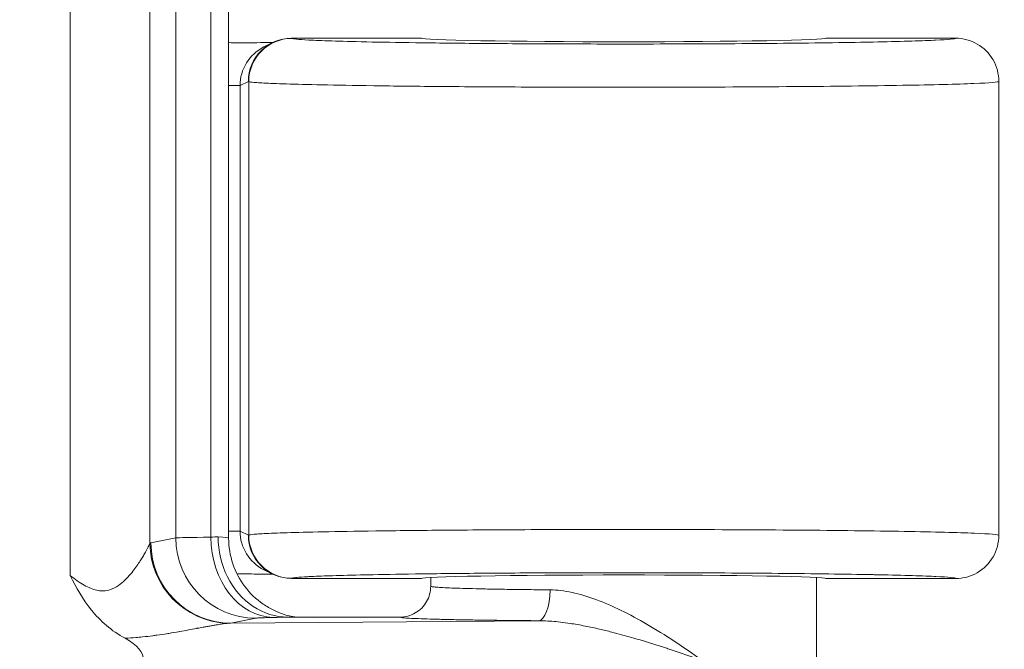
# Model space of a CAD drawing. Header units: inches. Extents: x -374 to 640, y -945 to 1059.
# Tile 150 of 222: x 145.171 to 145.968, y 46.744 to 47.254. Entities that reach past the tile are written whole.
import ezdxf

# ---------------------------------------------------------------- set-up
doc = ezdxf.new("R2010")
doc.units = ezdxf.units.IN
doc.header["$LTSCALE"] = 5
doc.header["$MEASUREMENT"] = 0
for name, color, linetype, lineweight in [('Dimension (ANSI)', 7, 'Continuous', 9), ('Visible (ANSI)', 7, 'Continuous', 18), ('Visible Narrow (ANSI)', 7, 'Continuous', 5)]:
    doc.layers.add(name, color=color, linetype=linetype, lineweight=lineweight)
doc.styles.add('Note Text (ANSI)', font='arial.ttf')
doc.dimstyles.new('.XX', dxfattribs={"dimscale": 5, "dimtxt": 0.095, "dimasz": 0.125, "dimexe": 0.1875, "dimexo": 0.0625, "dimgap": 0.0625, "dimtad": 0, "dimtih": 1, "dimtoh": 1, "dimrnd": 1e-08, "dimzin": 0, "dimdsep": 46, "dimtxsty": 'Note Text (ANSI)', "dimblk": 'Filled-1', "dimcen": 0.09, "dimdle": 0.45, "dimclrd": 256, "dimclre": 256, "dimclrt": 256, "dimadec": 0, "dimazin": 1, "dimtfac": 1.263158, "dimtofl": 0, "dimtmove": 0, "dimatfit": 3, "dimfxl": 1, "dimtolj": 1, "dimtzin": 4, "dimlwd": -1, "dimlwe": -1, "dimarcsym": 0})

# ---------------------------------------------------------------- blocks, each defined once
blk = doc.blocks.new('Filled-1')
at = {"color": 0}
for p, q in [((0, 0), (-1, 0.25)), ((-1, 0.25), (-1, -0.25)), ((-1, 0), (0, 0)), ((-1, -0.25), (0, 0))]:
    blk.add_line(p, q, dxfattribs=at)
at = {"color": 0, "flags": 128}
blk.add_lwpolyline([(-1, -0.25), (0, 0), (-1, 0.25), (-1, -0.25)], dxfattribs=at)
at = {"color": 0}
blk.add_solid([(-1, -0.25), (0, 0), (-1, 0.25), (-1, -0.25)], dxfattribs=at)
blk = doc.blocks.new('*D41')
at = {"layer": 'Defpoints', "color": 0, "transparency": 16777216}
for p in [(123.61238, 70.13498), (123.61238, 44.40517), (150.10738, 44.40517)]:
    blk.add_point(p, dxfattribs=at)
at = {"layer": 'Dimension (ANSI)', "transparency": 16777216}
for p, q in [((123.92488, 70.13498), (151.04488, 70.13498)), ((150.10738, 69.50998), (150.10738, 57.82526)), ((150.10738, 45.03017), (150.10738, 56.71489)), ((123.92488, 44.40517), (151.04488, 44.40517))]:
    blk.add_line(p, q, dxfattribs=at)
at = {"layer": 'Dimension (ANSI)', "transparency": 16777216, "xscale": 0.625, "yscale": 0.625, "zscale": 0.625}
for p, rotation in [((150.10738, 70.13498), 90), ((150.10738, 44.40517), 270)]:
    blk.add_blockref('Filled-1', p, dxfattribs=dict(at, rotation=rotation))
at = {"layer": 'Dimension (ANSI)', "transparency": 16777216, "insert": (149.30189, 57.51276), "char_height": 0.475, "attachment_point": 1, "style": 'Note Text (ANSI)'}
blk.add_mtext('\\A1;25.73', dxfattribs=at)

msp = doc.modelspace()

# ---------------------------------------------------------------- linework, layer by layer
at = {"layer": 'Visible (ANSI)'}
for p, q in [((145.34, 46.83396), (145.34, 47.70618)), ((145.49613, 47.23882), (145.39097, 47.23882)), ((145.92863, 47.23882), (145.82363, 47.23882)), ((145.37534, 47.23513), (145.36864, 47.23179)), ((145.51047, 47.19973), (145.51047, 47.19973)), ((145.96363, 47.20382), (145.96363, 46.83633)), ((145.37534, 46.80501), (145.36864, 46.80836)), ((145.28279, 46.80363), (145.28279, 46.80366)), ((145.28488, 46.79936), (145.28488, 46.79939)), ((145.49613, 46.80132), (145.39097, 46.80132)), ((145.50363, 46.80218), (145.50363, 46.79508)), ((145.81613, 46.80218), (145.81613, 46.2701)), ((145.92863, 46.80132), (145.82363, 46.80132)), ((145.38801, 46.77007), (145.47864, 46.77007)), ((145.30963, 46.76004), (145.30963, 46.76004)), ((145.28279, 46.75555), (145.28279, 46.75556))]:
    msp.add_line(p, q, dxfattribs=at)
for centre, major_axis, ratio, start_param, end_param in [((145.39097, 47.20382), (0, 0.03501), 0.999239, 0, 1.570796), ((145.65988, 47.23882), (0.16375, 0), 0.017455, 3.141593, 6.283185), ((145.38429, 47.20048), (0.03136, 0.01568), 0.998152, 1.570585, 1.570604), ((145.39097, 46.83633), (0, -0.03501), 0.999239, 4.712267, 6.283064), ((145.38429, 46.83967), (0.03135, -0.01571), 0.998146, 4.713254, 4.713306), ((145.65988, 46.80132), (-0.16375, 0), 0.017455, 3.141593, 6.283185), ((145.34477, 46.77009), (-0.03446, 0.00688), 0.996044, 0.093407, 0.093438), ((145.20091, 46.73507), (0.07023, 0), 0.412637, 5.620928, 6.945316)]:
    msp.add_ellipse(centre, major_axis=major_axis, ratio=ratio, start_param=start_param, end_param=end_param, dxfattribs=at)
for points, knots in [([(145.92863, 47.23882), (145.93474, 47.23882), (145.94084, 47.23719), (145.94613, 47.23413), (145.95142, 47.23108), (145.95589, 47.22661), (145.95894, 47.22132), (145.96199, 47.21603), (145.96363, 47.20993), (145.96363, 47.20382)], [0, 0, 0, 0, 0.333333, 0.333333, 0.333333, 0.666667, 0.666667, 0.666667, 1, 1, 1, 1]), ([(145.34, 47.23537), (145.34016, 47.23535), (145.34032, 47.23533), (145.34258, 47.23507), (145.34467, 47.23501), (145.34673, 47.23511)], [-0.01767959, -0.01767959, -0.01767959, -0.01767959, -0.01644886, -0.01644886, -0.00018852, -0.00018852, -0.00018852, -0.00018852]), ([(145.34673, 47.23511), (145.34984, 47.23514), (145.35406, 47.23513), (145.35837, 47.23516), (145.35894, 47.23516), (145.35951, 47.23517), (145.36008, 47.23517), (145.36385, 47.23521), (145.36768, 47.23525), (145.37142, 47.23531), (145.37256, 47.23532), (145.3737, 47.23534), (145.37483, 47.23536), (145.37516, 47.23536), (145.37549, 47.23537), (145.37582, 47.23537)], [0, 0, 0, 0, 0.3333333, 0.3333333, 0.3333333, 0.3770751, 0.3770751, 0.3770751, 0.6666667, 0.6666667, 0.6666667, 0.7548251, 0.7548251, 0.7548251, 0.7807659, 0.7807659, 0.7807659, 0.7807659]), ([(145.33151, 46.83508), (145.33151, 46.82381), (145.33411, 46.81252), (145.33905, 46.80266), (145.34398, 46.7928), (145.35131, 46.78438), (145.35982, 46.77874), (145.36833, 46.7731), (145.37797, 46.77008), (145.38801, 46.77008)], [0, 0, 0, 0, 0.333333, 0.333333, 0.333333, 0.666667, 0.666667, 0.666667, 1, 1, 1, 1]), ([(145.34, 46.83396), (145.34, 46.82694), (145.34117, 46.81984), (145.34562, 46.80665), (145.34892, 46.8004), (145.35721, 46.78939), (145.36231, 46.78449), (145.3707, 46.77868), (145.3736, 46.77699), (145.37934, 46.77421), (145.38219, 46.77308), (145.38685, 46.77158), (145.38874, 46.77108), (145.39125, 46.77052), (145.39205, 46.77036), (145.39308, 46.77017), (145.39338, 46.77012), (145.39366, 46.77007)], [0, 0, 0, 0, 0.0535043, 0.0535043, 0.1061045, 0.1061045, 0.1586897, 0.1586897, 0.184338, 0.184338, 0.2080553, 0.2080553, 0.2242455, 0.2242455, 0.2327522, 0.2327522, 0.2366382, 0.2366382, 0.2366382, 0.2366382]), ([(145.92863, 46.80132), (145.93474, 46.80132), (145.94084, 46.80296), (145.94613, 46.80601), (145.95142, 46.80907), (145.95589, 46.81354), (145.95894, 46.81883), (145.96199, 46.82412), (145.96363, 46.83022), (145.96363, 46.83633)], [0, 0, 0, 0, 0.333333, 0.333333, 0.333333, 0.666667, 0.666667, 0.666667, 1, 1, 1, 1]), ([(145.2563, 46.75289), (145.245, 46.75886), (145.236, 46.767), (145.22892, 46.77579), (145.22183, 46.78458), (145.21667, 46.79401), (145.21158, 46.80367)], [0, 0, 0, 0, 0.5, 0.5, 0.5, 1, 1, 1, 1]), ([(145.37582, 46.80478), (145.37243, 46.80483), (145.36879, 46.80487), (145.35931, 46.80498), (145.35325, 46.80504), (145.34676, 46.80504)], [0.02078541, 0.02078541, 0.02078541, 0.02078541, 0.05038962, 0.05038962, 0.09402486, 0.09402486, 0.09402486, 0.09402486]), ([(145.47864, 46.77007), (145.483, 46.77007), (145.48736, 46.77124), (145.49114, 46.77343), (145.49492, 46.77561), (145.49813, 46.77883), (145.5003, 46.7826), (145.50247, 46.78637), (145.50364, 46.79069), (145.50363, 46.79508)], [0, 0, 0, 0, 0.3333333, 0.3333333, 0.3333333, 0.6666667, 0.6666667, 0.6666667, 1, 1, 1, 1])]:
    msp.add_open_spline(points, degree=3, knots=knots, dxfattribs=at)
at = {"layer": 'Visible Narrow (ANSI)'}
for p, q in [((145.21158, 47.73648), (145.21158, 46.80367)), ((145.27632, 47.71048), (145.27632, 46.82967)), ((145.29721, 47.70598), (145.29721, 46.83417)), ((145.32557, 47.70537), (145.32557, 46.83478)), ((145.39129, 47.23865), (145.39097, 47.23882)), ((145.34924, 47.20044), (145.34, 47.20044)), ((145.35599, 47.20382), (145.34924, 47.20044)), ((145.34924, 46.8397), (145.34924, 47.20044)), ((145.35632, 47.20365), (145.35599, 47.20382)), ((145.35632, 47.20365), (145.35632, 46.83649)), ((145.34924, 46.8397), (145.34, 46.8397)), ((145.34924, 46.8397), (145.35599, 46.83633)), ((145.27711, 46.83016), (145.29721, 46.83417)), ((145.35632, 46.83649), (145.35599, 46.83633)), ((145.39129, 46.8015), (145.39097, 46.80132)), ((145.34187, 46.76517), (145.36197, 46.76917)), ((145.34187, 46.76517), (145.59083, 46.76713)), ((145.2563, 46.75289), (145.2563, 46.75289))]:
    msp.add_line(p, q, dxfattribs=at)
for centre, start, end in [((132.61238, 552.0832), 269.3079848, 269.3079849), ((132.61238, 552.0832), 269.3364756, 269.3364757), ((132.61238, 552.0832), 270.0142531, 270.0142532), ((132.61238, -437.54305), 89.30796703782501, 89.30796710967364), ((132.61238, -437.54305), 89.98574681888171, 89.98574689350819), ((132.61238, -437.54305), 90.66352429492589, 90.66352437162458), ((132.61238, -437.54305), 90.69201509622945, 90.69201518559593)]:
    msp.add_arc(centre, 507.11098, start, end, dxfattribs=at)
for centre, major_axis, ratio, start_param, end_param in [((145.39129, 47.20365), (0.01565, 0.03131), 0.999239, 0.46383, 2.034018), ((145.38429, 47.20048), (0.03136, 0.01568), 0.998152, 1.570604, 2.678162), ((145.38429, 46.83967), (0.03135, -0.01571), 0.998146, 3.605723, 4.713254), ((145.34187, 46.83016), (0.01272, -0.06374), 0.996044, 4.516222, 6.085498), ((145.42673, 46.83407), (-0.13001, 0), 0.008726, 5.603967, 6.195925), ((145.36197, 46.83417), (0.01272, -0.06374), 0.996044, 4.516222, 6.085496), ((145.27503, 46.83617), (0.06495, 0.00003), 0.034624, 5.604131, 5.766719), ((145.37614, 46.83478), (0.0014, -0.06498), 0.777979, 4.695572, 6.255434), ((145.27493, 46.83396), (0.06507, 0), 0.034886, 0.000052, 0.516548), ((145.39129, 46.83649), (-0.01565, 0.03131), 0.999239, 1.107575, 2.677762), ((145.34108, 46.82968), (-0.04678, 0.04514), 0.992156, 0.771836, 2.299964), ((145.59083, 46.79213), (-0.00018, -0.025), 0.381067, 0.01881, 1.573425)]:
    msp.add_ellipse(centre, major_axis=major_axis, ratio=ratio, start_param=start_param, end_param=end_param, dxfattribs=at)
for points, knots in [([(145.92863, 47.23882), (145.9287, 47.23825), (145.92305, 47.23771), (145.91223, 47.2372), (145.91182, 47.23718), (145.91139, 47.23716), (145.91096, 47.23714), (145.89962, 47.23663), (145.88298, 47.23614), (145.86176, 47.23572), (145.86115, 47.2357), (145.86053, 47.23569), (145.85991, 47.23568), (145.83824, 47.23526), (145.81195, 47.23491), (145.784, 47.23465), (145.78343, 47.23465), (145.78286, 47.23464), (145.7823, 47.23464), (145.75404, 47.23438), (145.72416, 47.23423), (145.69573, 47.23416), (145.69539, 47.23416), (145.69505, 47.23416), (145.69472, 47.23416), (145.66608, 47.23409), (145.63896, 47.23411), (145.6141, 47.23419), (145.58907, 47.23427), (145.56634, 47.2344), (145.54599, 47.23456), (145.52571, 47.23473), (145.50779, 47.23493), (145.49218, 47.23515), (145.49198, 47.23515), (145.49177, 47.23515), (145.49157, 47.23516), (145.47622, 47.23537), (145.46311, 47.2356), (145.45195, 47.23584), (145.45171, 47.23585), (145.45146, 47.23585), (145.45122, 47.23586), (145.44024, 47.23609), (145.43117, 47.23633), (145.42368, 47.23657), (145.42345, 47.23658), (145.42322, 47.23659), (145.423, 47.2366), (145.41567, 47.23684), (145.4099, 47.23707), (145.40539, 47.23731), (145.40521, 47.23731), (145.40503, 47.23732), (145.40486, 47.23733), (145.40048, 47.23756), (145.39734, 47.23779), (145.39517, 47.238), (145.39507, 47.23801), (145.39496, 47.23802), (145.39486, 47.23803), (145.39281, 47.23825), (145.39169, 47.23845), (145.39129, 47.23865)], [0, 0, 0, 0, 0.080247, 0.080247, 0.080247, 0.083333, 0.083333, 0.083333, 0.164316, 0.164316, 0.164316, 0.166667, 0.166667, 0.166667, 0.248345, 0.248345, 0.248345, 0.25, 0.25, 0.25, 0.332356, 0.332356, 0.332356, 0.333333, 0.333333, 0.333333, 0.41637, 0.41637, 0.41637, 0.5, 0.5, 0.5, 0.583333, 0.583333, 0.583333, 0.584425, 0.584425, 0.584425, 0.666667, 0.666667, 0.666667, 0.668458, 0.668458, 0.668458, 0.75, 0.75, 0.75, 0.75249, 0.75249, 0.75249, 0.833333, 0.833333, 0.833333, 0.836522, 0.836522, 0.836522, 0.916667, 0.916667, 0.916667, 0.920562, 0.920562, 0.920562, 1, 1, 1, 1]), ([(145.96363, 47.20382), (145.96363, 47.20324), (145.95673, 47.20267), (145.94344, 47.20214), (145.93014, 47.2016), (145.91053, 47.20111), (145.88558, 47.20068), (145.86063, 47.20025), (145.83014, 47.19989), (145.79781, 47.19964), (145.76548, 47.19938), (145.73134, 47.19923), (145.69888, 47.19917), (145.66642, 47.1991), (145.6357, 47.19912), (145.60756, 47.1992), (145.57942, 47.19927), (145.55386, 47.1994), (145.53097, 47.19957), (145.50807, 47.19974), (145.48784, 47.19994), (145.47022, 47.20015), (145.4526, 47.20037), (145.43757, 47.20061), (145.4248, 47.20085), (145.41203, 47.20109), (145.40152, 47.20134), (145.39288, 47.20158), (145.38424, 47.20183), (145.37748, 47.20207), (145.37223, 47.20231), (145.36698, 47.20255), (145.36325, 47.20278), (145.3607, 47.20301), (145.35814, 47.20323), (145.35678, 47.20345), (145.35632, 47.20365)], [0, 0, 0, 0, 0.0833333, 0.0833333, 0.0833333, 0.1666667, 0.1666667, 0.1666667, 0.25, 0.25, 0.25, 0.3333333, 0.3333333, 0.3333333, 0.4166667, 0.4166667, 0.4166667, 0.5, 0.5, 0.5, 0.5833333, 0.5833333, 0.5833333, 0.6666667, 0.6666667, 0.6666667, 0.75, 0.75, 0.75, 0.8333333, 0.8333333, 0.8333333, 0.9166667, 0.9166667, 0.9166667, 0.9999986, 0.9999986, 0.9999986, 0.9999986]), ([(145.96363, 46.83633), (145.96363, 46.8369), (145.95688, 46.83746), (145.94384, 46.83799), (145.9308, 46.83852), (145.91151, 46.83902), (145.88706, 46.83944), (145.8626, 46.83987), (145.83283, 46.84022), (145.801, 46.84048), (145.76916, 46.84074), (145.73525, 46.8409), (145.70275, 46.84097), (145.67024, 46.84104), (145.63916, 46.84103), (145.61073, 46.84096), (145.58231, 46.84089), (145.55653, 46.84076), (145.53341, 46.84059), (145.51029, 46.84043), (145.48983, 46.84023), (145.47198, 46.84001), (145.45413, 46.8398), (145.43889, 46.83956), (145.42593, 46.83932), (145.41296, 46.83908), (145.40229, 46.83883), (145.39351, 46.83858), (145.38473, 46.83834), (145.37786, 46.83809), (145.37252, 46.83785), (145.36718, 46.83761), (145.36337, 46.83737), (145.36077, 46.83715), (145.35817, 46.83692), (145.35679, 46.8367), (145.35632, 46.83649)], [0, 0, 0, 0, 0.0833333, 0.0833333, 0.0833333, 0.1666667, 0.1666667, 0.1666667, 0.25, 0.25, 0.25, 0.3333333, 0.3333333, 0.3333333, 0.4166667, 0.4166667, 0.4166667, 0.5, 0.5, 0.5, 0.5833333, 0.5833333, 0.5833333, 0.6666667, 0.6666667, 0.6666667, 0.75, 0.75, 0.75, 0.8333333, 0.8333333, 0.8333333, 0.9166667, 0.9166667, 0.9166667, 0.9999986, 0.9999986, 0.9999986, 0.9999986]), ([(145.27633, 46.82967), (145.27646, 46.82981), (145.27673, 46.83004), (145.27698, 46.83013), (145.27712, 46.83016)], [0.0048518, 0.0048518, 0.0048518, 0.0048518, 0.5, 1, 1, 1, 1]), ([(145.21158, 46.80367), (145.21563, 46.80062), (145.21938, 46.79798), (145.22298, 46.79595), (145.22658, 46.79391), (145.23003, 46.79248), (145.23323, 46.79179), (145.23642, 46.7911), (145.23936, 46.79115), (145.24201, 46.79171), (145.24467, 46.79227), (145.24704, 46.79334), (145.24918, 46.79462), (145.25131, 46.79591), (145.2532, 46.7974), (145.25491, 46.79895), (145.25662, 46.8005), (145.25815, 46.8021), (145.25955, 46.80368), (145.26094, 46.80526), (145.26219, 46.80682), (145.26333, 46.80832), (145.26447, 46.80982), (145.2655, 46.81127), (145.26643, 46.81263), (145.26736, 46.81399), (145.2682, 46.81526), (145.26895, 46.81645), (145.2697, 46.81763), (145.27037, 46.81873), (145.27097, 46.81974), (145.27157, 46.82075), (145.2721, 46.82168), (145.27258, 46.82253), (145.27306, 46.82338), (145.27349, 46.82417), (145.27388, 46.82489), (145.27427, 46.82562), (145.27462, 46.82628), (145.27494, 46.82688), (145.27525, 46.82749), (145.27552, 46.82803), (145.27576, 46.82851), (145.27599, 46.82898), (145.27619, 46.82938), (145.27632, 46.82967)], [0, 0, 0, 0, 0.066667, 0.066667, 0.066667, 0.133333, 0.133333, 0.133333, 0.2, 0.2, 0.2, 0.266667, 0.266667, 0.266667, 0.333333, 0.333333, 0.333333, 0.4, 0.4, 0.4, 0.466667, 0.466667, 0.466667, 0.533333, 0.533333, 0.533333, 0.6, 0.6, 0.6, 0.666667, 0.666667, 0.666667, 0.733333, 0.733333, 0.733333, 0.8, 0.8, 0.8, 0.866667, 0.866667, 0.866667, 0.933333, 0.933333, 0.933333, 1, 1, 1, 1]), ([(145.92863, 46.80132), (145.9287, 46.80189), (145.92322, 46.80242), (145.91268, 46.80293), (145.91223, 46.80295), (145.91178, 46.80297), (145.91131, 46.80299), (145.90013, 46.8035), (145.88368, 46.80399), (145.86279, 46.80441), (145.86226, 46.80442), (145.86173, 46.80443), (145.8612, 46.80444), (145.83975, 46.80487), (145.81373, 46.80522), (145.78585, 46.80548), (145.7856, 46.80548), (145.78535, 46.80548), (145.7851, 46.80548), (145.75694, 46.80574), (145.72691, 46.8059), (145.69814, 46.80598), (145.69794, 46.80598), (145.69774, 46.80598), (145.69754, 46.80598), (145.66898, 46.80605), (145.64165, 46.80603), (145.61664, 46.80596), (145.61608, 46.80596), (145.61551, 46.80596), (145.61495, 46.80596), (145.59043, 46.80589), (145.56817, 46.80576), (145.54815, 46.8056), (145.54737, 46.80559), (145.54659, 46.80559), (145.54582, 46.80558), (145.52629, 46.80542), (145.50895, 46.80523), (145.49374, 46.80502), (145.49289, 46.80501), (145.49204, 46.805), (145.49121, 46.80499), (145.47648, 46.80478), (145.46381, 46.80456), (145.45294, 46.80433), (145.45215, 46.80431), (145.45136, 46.80429), (145.45058, 46.80428), (145.44016, 46.80405), (145.43147, 46.80382), (145.42423, 46.80359), (145.42357, 46.80357), (145.42292, 46.80355), (145.42228, 46.80353), (145.41543, 46.8033), (145.40997, 46.80307), (145.40564, 46.80285), (145.40516, 46.80283), (145.4047, 46.80281), (145.40425, 46.80278), (145.40024, 46.80257), (145.39731, 46.80235), (145.39524, 46.80215), (145.39497, 46.80212), (145.39472, 46.8021), (145.39448, 46.80207), (145.39267, 46.80187), (145.39167, 46.80168), (145.39129, 46.8015)], [0, 0, 0, 0, 0.079952, 0.079952, 0.079952, 0.083333, 0.083333, 0.083333, 0.16462, 0.16462, 0.16462, 0.166667, 0.166667, 0.166667, 0.249262, 0.249262, 0.249262, 0.25, 0.25, 0.25, 0.333333, 0.333333, 0.333333, 0.333904, 0.333904, 0.333904, 0.416667, 0.416667, 0.416667, 0.418541, 0.418541, 0.418541, 0.5, 0.5, 0.5, 0.503172, 0.503172, 0.503172, 0.583333, 0.583333, 0.583333, 0.587815, 0.587815, 0.587815, 0.666667, 0.666667, 0.666667, 0.672463, 0.672463, 0.672463, 0.75, 0.75, 0.75, 0.75711, 0.75711, 0.75711, 0.833333, 0.833333, 0.833333, 0.841751, 0.841751, 0.841751, 0.916667, 0.916667, 0.916667, 0.926418, 0.926418, 0.926418, 1, 1, 1, 1]), ([(145.50363, 46.79508), (145.50363, 46.79494), (145.50409, 46.79479), (145.50489, 46.79465), (145.50569, 46.79452), (145.50682, 46.79441), (145.50826, 46.79429), (145.50969, 46.79418), (145.51145, 46.79406), (145.51353, 46.79395), (145.5156, 46.79383), (145.51799, 46.79372), (145.52069, 46.79362), (145.52338, 46.79351), (145.52638, 46.79341), (145.52968, 46.79331), (145.53297, 46.79321), (145.53656, 46.79311), (145.54044, 46.79302), (145.54432, 46.79292), (145.54849, 46.79283), (145.55294, 46.79275), (145.55739, 46.79266), (145.56212, 46.79258), (145.56712, 46.79251), (145.57211, 46.79243), (145.57738, 46.79237), (145.58292, 46.7923), (145.58846, 46.79224), (145.59429, 46.79218), (145.60035, 46.79213)], [0, 0, 0, 0, 0.1, 0.1, 0.1, 0.2, 0.2, 0.2, 0.3, 0.3, 0.3, 0.4, 0.4, 0.4, 0.5, 0.5, 0.5, 0.6, 0.6, 0.6, 0.7, 0.7, 0.7, 0.8, 0.8, 0.8, 0.9, 0.9, 0.9, 1, 1, 1, 1]), ([(145.60035, 46.79213), (145.606, 46.79208), (145.61784, 46.79062), (145.63724, 46.78479), (145.65764, 46.77593), (145.67885, 46.76451), (145.70071, 46.75091), (145.71578, 46.7405), (145.72334, 46.73507)], [0.000003, 0.000003, 0.000003, 0.000003, 0.1666667, 0.3333333, 0.5, 0.6666667, 0.8333333, 1, 1, 1, 1]), ([(145.36197, 46.76917), (145.36217, 46.76922), (145.3625, 46.76926), (145.36297, 46.7693), (145.36343, 46.76934), (145.36402, 46.76938), (145.36477, 46.76942), (145.36551, 46.76946), (145.3664, 46.7695), (145.36746, 46.76954), (145.36852, 46.76958), (145.36975, 46.76962), (145.37119, 46.76967), (145.37263, 46.76971), (145.37427, 46.76975), (145.37615, 46.76979)], [0, 0, 0, 0, 0.2, 0.2, 0.2, 0.4, 0.4, 0.4, 0.6, 0.6, 0.6, 0.8, 0.8, 0.8, 1, 1, 1, 1]), ([(145.37615, 46.76979), (145.3784, 46.76984), (145.38216, 46.76993), (145.38649, 46.77003), (145.38801, 46.77008)], [0, 0, 0, 0, 0.5, 0.9999947, 0.9999947, 0.9999947, 0.9999947]), ([(145.47864, 46.77007), (145.4786, 46.76995), (145.47901, 46.76983), (145.47974, 46.76971), (145.47982, 46.7697), (145.47992, 46.76968), (145.48001, 46.76967), (145.48085, 46.76955), (145.48204, 46.76944), (145.48354, 46.76933), (145.48364, 46.76932), (145.48375, 46.76931), (145.48386, 46.7693), (145.48548, 46.76919), (145.48744, 46.76908), (145.48975, 46.76897), (145.48982, 46.76896), (145.48988, 46.76896), (145.48994, 46.76896), (145.49234, 46.76885), (145.4951, 46.76874), (145.49823, 46.76863), (145.50135, 46.76852), (145.50483, 46.76842), (145.50865, 46.76832), (145.50886, 46.76831), (145.50906, 46.7683), (145.50927, 46.7683), (145.51293, 46.7682), (145.51689, 46.76811), (145.52115, 46.76802), (145.52157, 46.76801), (145.522, 46.76801), (145.52242, 46.768), (145.52657, 46.76791), (145.53098, 46.76783), (145.53567, 46.76776), (145.53636, 46.76774), (145.53705, 46.76773), (145.53776, 46.76772), (145.54231, 46.76765), (145.54712, 46.76758), (145.55216, 46.76751), (145.55316, 46.7675), (145.55418, 46.76749), (145.55521, 46.76748), (145.5601, 46.76742), (145.56521, 46.76736), (145.57054, 46.76731), (145.57191, 46.76729), (145.5733, 46.76728), (145.57471, 46.76727), (145.57988, 46.76722), (145.58525, 46.76717), (145.59083, 46.76714)], [0, 0, 0, 0, 0.089479, 0.089479, 0.089479, 0.1, 0.1, 0.1, 0.193362, 0.193362, 0.193362, 0.2, 0.2, 0.2, 0.297385, 0.297385, 0.297385, 0.3, 0.3, 0.3, 0.4, 0.4, 0.4, 0.5, 0.5, 0.5, 0.505373, 0.505373, 0.505373, 0.6, 0.6, 0.6, 0.609357, 0.609357, 0.609357, 0.7, 0.7, 0.7, 0.713336, 0.713336, 0.713336, 0.8, 0.8, 0.8, 0.817333, 0.817333, 0.817333, 0.9, 0.9, 0.9, 0.921341, 0.921341, 0.921341, 1, 1, 1, 1]), ([(145.59083, 46.76714), (145.59222, 46.76713), (145.59363, 46.7671), (145.59507, 46.76705), (145.59942, 46.7669), (145.60398, 46.76654), (145.60874, 46.76599), (145.61127, 46.7657), (145.61386, 46.76535), (145.6165, 46.76495), (145.62046, 46.76435), (145.62453, 46.76363), (145.6287, 46.76282), (145.63251, 46.76207), (145.63641, 46.76123), (145.64038, 46.76031), (145.64363, 46.75956), (145.64693, 46.75876), (145.65028, 46.75791), (145.65549, 46.75659), (145.6608, 46.75514), (145.66623, 46.75359), (145.66856, 46.75292), (145.67091, 46.75224), (145.67328, 46.75153), (145.67998, 46.74954), (145.68683, 46.74739), (145.69386, 46.7451), (145.69511, 46.74469), (145.69636, 46.74429), (145.69761, 46.74387), (145.70596, 46.74112), (145.71456, 46.73816), (145.72334, 46.73507)], [0.0000002, 0.0000002, 0.0000002, 0.0000002, 0.0413331, 0.0413331, 0.0413331, 0.1666667, 0.1666667, 0.1666667, 0.233287, 0.233287, 0.233287, 0.3333333, 0.3333333, 0.3333333, 0.4249657, 0.4249657, 0.4249657, 0.5, 0.5, 0.5, 0.6166072, 0.6166072, 0.6166072, 0.6666667, 0.6666667, 0.6666667, 0.8082687, 0.8082687, 0.8082687, 0.8333333, 0.8333333, 0.8333333, 1, 1, 1, 1]), ([(145.2563, 46.75289), (145.2593, 46.75305), (145.26217, 46.75327), (145.2649, 46.7535), (145.26671, 46.75366), (145.26845, 46.75382), (145.27014, 46.754), (145.27313, 46.75431), (145.27591, 46.75464), (145.27855, 46.75498), (145.27965, 46.75513), (145.28072, 46.75527), (145.28177, 46.75541), (145.28466, 46.75581), (145.28737, 46.75622), (145.28992, 46.75662), (145.29052, 46.75671), (145.2911, 46.75681), (145.29168, 46.7569), (145.29448, 46.75735), (145.2971, 46.7578), (145.29955, 46.75822), (145.29977, 46.75826), (145.29999, 46.7583), (145.30021, 46.75834), (145.30285, 46.7588), (145.3053, 46.75924), (145.30758, 46.75966), (145.30985, 46.76008), (145.31196, 46.76047), (145.31391, 46.76084), (145.31417, 46.76089), (145.31442, 46.76093), (145.31467, 46.76098), (145.31634, 46.76129), (145.31789, 46.76158), (145.31935, 46.76186), (145.31975, 46.76193), (145.32014, 46.762), (145.32052, 46.76207), (145.32176, 46.7623), (145.32294, 46.76252), (145.32406, 46.76272), (145.32456, 46.76281), (145.32505, 46.7629), (145.32554, 46.76299), (145.32647, 46.76316), (145.32736, 46.76331), (145.32823, 46.76346), (145.32882, 46.76357), (145.3294, 46.76366), (145.32997, 46.76376), (145.33067, 46.76388), (145.33136, 46.76399), (145.33203, 46.76409), (145.33271, 46.7642), (145.33337, 46.7643), (145.33402, 46.76439), (145.33454, 46.76447), (145.33506, 46.76454), (145.33557, 46.76461), (145.33632, 46.76471), (145.33705, 46.7648), (145.33777, 46.76488), (145.33813, 46.76492), (145.33849, 46.76496), (145.33885, 46.76499)], [0.000016, 0.000016, 0.000016, 0.000016, 0.0500872, 0.0500872, 0.0500872, 0.0833333, 0.0833333, 0.0833333, 0.1421757, 0.1421757, 0.1421757, 0.1666667, 0.1666667, 0.1666667, 0.2343169, 0.2343169, 0.2343169, 0.25, 0.25, 0.25, 0.3264983, 0.3264983, 0.3264983, 0.3333333, 0.3333333, 0.3333333, 0.4166667, 0.4166667, 0.4166667, 0.5, 0.5, 0.5, 0.5109337, 0.5109337, 0.5109337, 0.5833333, 0.5833333, 0.5833333, 0.603018, 0.603018, 0.603018, 0.6666667, 0.6666667, 0.6666667, 0.6951512, 0.6951512, 0.6951512, 0.75, 0.75, 0.75, 0.7872839, 0.7872839, 0.7872839, 0.8333333, 0.8333333, 0.8333333, 0.8794931, 0.8794931, 0.8794931, 0.9166667, 0.9166667, 0.9166667, 0.971709, 0.971709, 0.971709, 0.9999903, 0.9999903, 0.9999903, 0.9999903]), ([(145.33885, 46.76499), (145.33935, 46.76504), (145.34036, 46.76511), (145.34137, 46.76515), (145.34187, 46.76517)], [0, 0, 0, 0, 0.5, 0.9999815, 0.9999815, 0.9999815, 0.9999815])]:
    msp.add_open_spline(points, degree=3, knots=knots, dxfattribs=at)

# ---------------------------------------------------------------- dimensions: what is measured, and where the dimension line sits
at = {"layer": 'Dimension (ANSI)'}
dim = msp.add_linear_dim(base=(150.10738, 44.40517), p1=(123.61238, 70.13498), p2=(123.61238, 44.40517), angle=90, dimstyle='.XX', override={"dimgap": 0.0625, "dimdec": 2, "dimtol": 0, "dimlim": 0, "dimtp": 0, "dimtm": 0, "dimtdec": 2, "dimatfit": 1}, dxfattribs=at)
dim.commit()
dim.dimension.update_dxf_attribs({"geometry": '*D41', "text_midpoint": (150.10738, 57.27007), "dimtype": 160})

doc.saveas('drawing.dxf')
